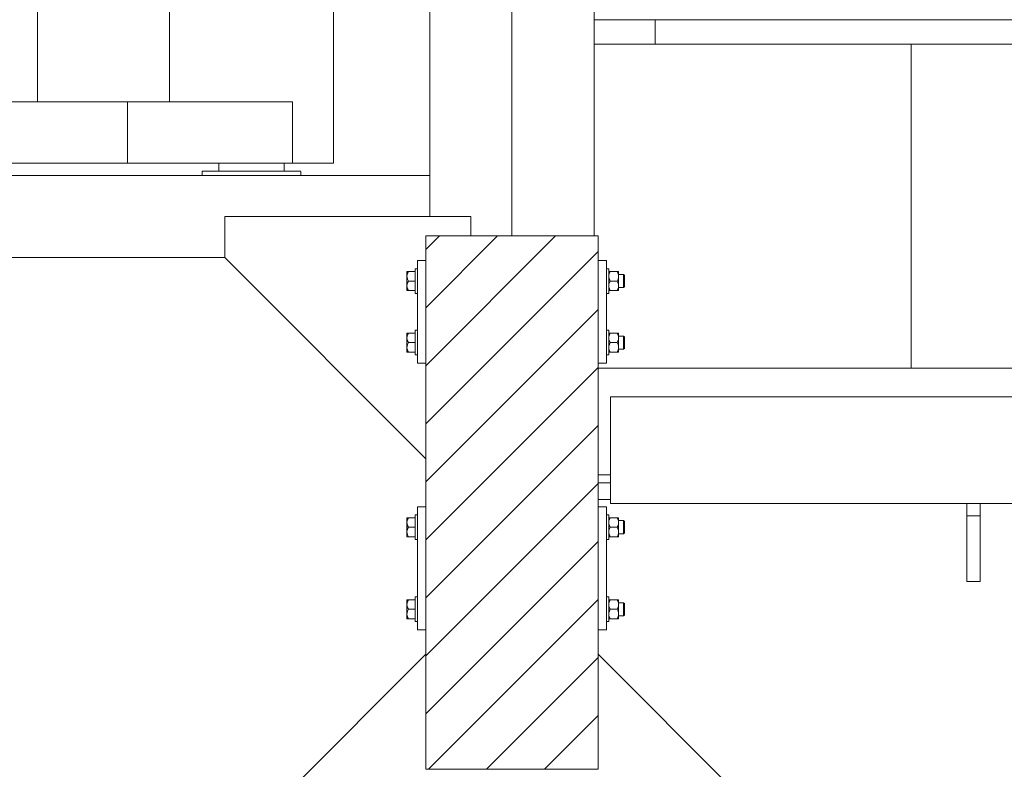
# Model space of a CAD drawing. Header units: millimetres. Extents: x -1413 to 6997, y -739331 to -733391.
# Tile 41 of 47: x 5525 to 5765, y -734702 to -734519. Entities that reach past the tile are written whole.
import ezdxf

# ---------------------------------------------------------------- set-up
doc = ezdxf.new("R2010")
doc.units = ezdxf.units.MM
doc.header["$MEASUREMENT"] = 0
for name, color, linetype, lineweight in [('Side Cradle Blocks', 7, 'Continuous', 0), ('Side Cradle Hydraulic Arm Support', 7, 'Continuous', 0), ('Side Cradle Stbd', 7, 'Continuous', 0), ('Side Cradle Tower Rail Frame', 7, 'Continuous', 0), ('Side Slip Cradle Stbd', 7, 'Continuous', 0)]:
    doc.layers.add(name, color=color, linetype=linetype, lineweight=lineweight)

# ---------------------------------------------------------------- blocks, each defined once
blk = doc.blocks.new('*U102')
at = {"layer": 'Side Cradle Hydraulic Arm Support', "color": 7, "linetype": 'Continuous', "lineweight": 0}
for p, q in [((175.0109694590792, 1359.465325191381), (175.0109694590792, -1059.440342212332)), ((170.1862635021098, 1201.965324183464), (175.010933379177, 1201.965289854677)), ((85.02238039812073, 990.9141499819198), (85.02238039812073, 1191.965327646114)), ((85.02238039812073, 1191.965327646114), (160.0223803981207, 1191.965327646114)), ((160.0223803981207, 990.9141499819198), (160.0223803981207, 1191.965327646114)), ((169.6995224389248, 1181.964478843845), (160.0224164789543, 1181.964484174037)), ((169.6995224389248, 1181.950625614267), (160.0224164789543, 1181.947442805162)), ((169.699558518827, 1181.950264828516), (169.699558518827, 1181.950625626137)), ((160.0223803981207, 1169.558460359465), (160.022019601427, 1169.55141357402)), ((160.0223803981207, 1103.696984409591), (160.0223803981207, 1141.965327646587)), ((275.0109694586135, 316.6850334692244), (275.0109694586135, 1109.465289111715)), ((169.6995224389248, 1102.090569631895), (160.0224164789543, 1102.08744931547)), ((160.0224164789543, 1102.087343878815), (169.6995224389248, 1102.090482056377)), ((169.6995224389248, 1101.966307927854), (160.0224164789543, 1101.966305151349)), ((169.699558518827, 1081.965327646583), (169.699558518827, 1086.532555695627)), ((169.7464496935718, 1081.965329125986), (169.699558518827, 1081.965327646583)), ((170.7489849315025, 1081.965360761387), (169.802877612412, 1081.965330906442)), ((175.010933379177, 1081.965495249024), (170.8019408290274, 1081.965362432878)), ((85.02234431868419, 1041.965327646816), (-85.0004054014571, 1041.965327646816)), ((85.02238039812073, -968.7071967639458), (85.02238039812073, 990.9141499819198)), ((160.0223803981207, 990.9141499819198), (85.02238039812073, 990.9141499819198)), ((160.0223803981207, 990.9141490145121), (160.0223803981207, -1009.440339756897)), ((160.022019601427, 938.1203694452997), (160.0223803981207, 938.1182538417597)), ((85.02238039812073, 881.2928032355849), (-85.0004414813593, 881.2928032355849))]:
    blk.add_line(p, q, dxfattribs=at)
at = {"layer": 'Side Cradle Hydraulic Arm Support', "color": 7, "linetype": 'Continuous', "lineweight": 0, "ltscale": 0.2000032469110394, "flags": 128}
blk.add_lwpolyline([(248.5109333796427, 1409.465325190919), (225.0109694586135, 1409.465325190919), (225.0109694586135, 1109.465325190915), (275.0109694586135, 1109.465325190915), (520.0109333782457, 1354.465289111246)], dxfattribs=at)
at = {"layer": 'Side Cradle Hydraulic Arm Support', "color": 7, "linetype": 'Continuous', "lineweight": 0, "flags": 128}
for points in [[(-160.0004414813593, 1241.965327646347), (160.0223803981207, 1241.965327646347), (160.0223803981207, 1234.353280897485), (160.0223803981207, 1212.676005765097), (160.0223803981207, 1191.96536372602)], [(169.699558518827, 1086.532555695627), (169.699558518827, 1099.538920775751), (169.699558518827, 1119.004321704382), (169.699558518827, 1141.965327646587), (169.699558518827, 1164.926333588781), (169.699558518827, 1184.391734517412), (169.699558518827, 1197.398099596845), (169.699558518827, 1201.96532764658), (169.7979181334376, 1201.965326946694)]]:
    blk.add_lwpolyline(points, dxfattribs=at)
blk = doc.blocks.new('*U101')
at = {"layer": 'Side Cradle Stbd', "color": 7, "linetype": 'Continuous', "lineweight": 0, "ltscale": 0.2000032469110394, "xscale": 0.2000032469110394, "yscale": 0.2000032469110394, "zscale": 0.2000032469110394, "rotation": 270}
blk.add_blockref('*U102', (-291.8877289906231, 1469.854594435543), dxfattribs=at)
blk = doc.blocks.new('*U59')
at = {"linetype": 'Continuous', "lineweight": 0}
h = blk.add_hatch(dxfattribs=at)
h.set_pattern_fill('HATCH', color=30, style=0, pattern_type=2)
h.set_pattern_definition([(45, (2865.32876, 1734.023556), (-7.071067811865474, 7.071067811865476), [])])
h.paths.add_polyline_path([(2874.366115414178, 1789.001593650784), (2873.366099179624, 1789.001593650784), (2853.36577448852, 1789.001593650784), (2843.365612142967, 1789.001593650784), (2832.365433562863, 1789.001593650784), (2832.365433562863, 1783.001496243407), (2832.365433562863, 1758.001090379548), (2832.365433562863, 1734.700719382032), (2832.365433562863, 1723.000522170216), (2832.365433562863, 1693.000035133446), (2832.365433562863, 1687.028241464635), (2832.365433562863, 1658.999483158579), (2843.308990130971, 1658.999483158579), (2853.36577448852, 1658.999483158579), (2863.422558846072, 1658.999483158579), (2874.366115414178, 1658.999483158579), (2874.366115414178, 1687.028241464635), (2874.366115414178, 1693.000035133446), (2874.366115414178, 1723.000522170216), (2874.366115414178, 1724.793913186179), (2874.366115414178, 1728.793978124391), (2874.366115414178, 1730.794010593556), (2874.366115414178, 1756.794432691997), (2874.366115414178, 1758.001090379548), (2874.366115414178, 1783.001496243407)])
at = {"color": 30, "linetype": 'Continuous', "lineweight": 0, "flags": 128}
blk.add_lwpolyline([(2874.366115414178, 1789.001593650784), (2873.366099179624, 1789.001593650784), (2853.36577448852, 1789.001593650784), (2843.365612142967, 1789.001593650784), (2832.365433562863, 1789.001593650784), (2832.365433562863, 1783.001496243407), (2832.365433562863, 1758.001090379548), (2832.365433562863, 1734.700719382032), (2832.365433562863, 1723.000522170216), (2832.365433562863, 1693.000035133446), (2832.365433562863, 1687.028241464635), (2832.365433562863, 1658.999483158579), (2843.308990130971, 1658.999483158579), (2853.36577448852, 1658.999483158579), (2863.422558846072, 1658.999483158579), (2874.366115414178, 1658.999483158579), (2874.366115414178, 1687.028241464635), (2874.366115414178, 1693.000035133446), (2874.366115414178, 1723.000522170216), (2874.366115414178, 1724.793913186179), (2874.366115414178, 1728.793978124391), (2874.366115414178, 1730.794010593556), (2874.366115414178, 1756.794432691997), (2874.366115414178, 1758.001090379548), (2874.366115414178, 1783.001496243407), (2874.366115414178, 1789.001593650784)], close=True, dxfattribs=at)
at = {"layer": 'Side Cradle Blocks', "color": 7, "linetype": 'Continuous', "lineweight": 0}
for p, q in [((2874.366115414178, 1789.001593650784), (2832.365433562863, 1789.001593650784)), ((2832.365433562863, 1789.001593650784), (2832.365433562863, 1658.999483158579)), ((2874.366115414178, 1658.999483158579), (2874.366115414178, 1789.001593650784)), ((2830.365401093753, 1783.001496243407), (2832.365426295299, 1783.001496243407)), ((2830.365401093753, 1758.001090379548), (2830.365401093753, 1783.001496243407)), ((2876.366147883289, 1783.001496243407), (2874.366122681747, 1783.001496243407)), ((2876.366147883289, 1758.001090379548), (2876.366147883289, 1783.001496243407)), ((2827.765431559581, 1780.201815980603), (2827.765358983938, 1780.180043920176)), ((2827.765358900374, 1780.180004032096), (2827.765431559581, 1780.136398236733)), ((2827.765358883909, 1779.159742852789), (2827.765358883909, 1779.772953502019)), ((2827.765431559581, 1779.74810076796), (2827.765358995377, 1779.772915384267)), ((2827.765358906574, 1779.159571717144), (2827.765431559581, 1778.610969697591)), ((2828.123746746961, 1778.001415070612), (2827.915386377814, 1778.43303069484)), ((2827.921990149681, 1780.318070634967), (2828.123746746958, 1780.318070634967)), ((2827.927066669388, 1779.890793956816), (2828.123746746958, 1780.318070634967)), ((2828.123746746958, 1780.318070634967), (2829.765384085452, 1780.318070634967)), ((2876.966164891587, 1780.182194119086), (2876.966230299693, 1780.201815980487)), ((2877.009873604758, 1779.551336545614), (2876.966164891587, 1779.159807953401)), ((2876.966230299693, 1779.612051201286), (2876.966224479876, 1779.60144831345)), ((2877.116185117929, 1778.43303069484), (2877.324545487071, 1778.001415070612)), ((2877.122788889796, 1780.318070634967), (2877.324545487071, 1780.318070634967)), ((2878.999377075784, 1780.318070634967), (2877.324545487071, 1780.318070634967)), ((2878.999377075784, 1780.318070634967), (2879.196057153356, 1779.890793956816)), ((2879.221445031, 1778.46142577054), (2879.33281234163, 1778.86448561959)), ((2879.357764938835, 1780.318070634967), (2879.322813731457, 1780.318070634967)), ((2879.357764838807, 1780.180043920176), (2879.357692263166, 1780.201815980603)), ((2879.357692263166, 1779.612051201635), (2879.357698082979, 1779.60144831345)), ((2879.357764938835, 1779.159742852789), (2879.357764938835, 1779.772953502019)), ((2879.357764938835, 1779.159742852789), (2879.357764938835, 1778.408475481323)), ((2827.765358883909, 1776.843087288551), (2827.765358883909, 1777.594354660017)), ((2827.765431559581, 1777.391860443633), (2827.765358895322, 1776.843173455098)), ((2828.123746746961, 1775.684759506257), (2827.915386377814, 1776.116375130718)), ((2827.927066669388, 1777.574138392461), (2828.123746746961, 1778.001415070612)), ((2828.123746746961, 1778.001415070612), (2829.765383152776, 1778.001415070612)), ((2829.765391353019, 1776.853346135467), (2829.765391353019, 1778.001415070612)), ((2877.009873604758, 1777.234680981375), (2876.966164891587, 1776.84315238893)), ((2876.966224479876, 1776.401381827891), (2876.966230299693, 1776.390778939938)), ((2877.116185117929, 1776.116375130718), (2877.324545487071, 1775.684759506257)), ((2877.324545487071, 1778.001415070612), (2878.999377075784, 1778.001415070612)), ((2878.999377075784, 1778.001415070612), (2879.196057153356, 1777.574138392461)), ((2879.221445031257, 1776.144770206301), (2879.332812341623, 1776.547830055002)), ((2879.357692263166, 1776.390778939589), (2879.357698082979, 1776.401381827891)), ((2879.357764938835, 1776.843087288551), (2879.357764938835, 1776.229876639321)), ((2880.566216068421, 1776.870025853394), (2880.566216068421, 1777.389111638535)), ((2880.766219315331, 1777.011449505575), (2880.766219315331, 1777.465649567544)), ((2827.765358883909, 1775.684759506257), (2827.765358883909, 1775.82281622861)), ((2827.765431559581, 1775.801014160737), (2827.765358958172, 1775.822793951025)), ((2827.813518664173, 1775.684759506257), (2827.765358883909, 1775.684759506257)), ((2829.76538408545, 1775.684759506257), (2828.123746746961, 1775.684759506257)), ((2876.966230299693, 1775.801014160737), (2876.966164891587, 1775.820636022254)), ((2877.014317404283, 1775.684759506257), (2876.966164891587, 1775.684759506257)), ((2877.324545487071, 1775.684759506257), (2878.999377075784, 1775.684759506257)), ((2879.201133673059, 1775.684759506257), (2878.999377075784, 1775.684759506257)), ((2879.201133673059, 1775.684759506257), (2879.208800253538, 1775.684759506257)), ((2879.357692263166, 1775.801014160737), (2879.357764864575, 1775.822793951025)), ((2827.765358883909, 1765.317827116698), (2827.765358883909, 1765.179770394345)), ((2827.813518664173, 1765.317827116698), (2827.765358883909, 1765.317827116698)), ((2827.765358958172, 1765.17979267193), (2827.765431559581, 1765.201572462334)), ((2827.765358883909, 1764.159499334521), (2827.765358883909, 1763.408231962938)), ((2827.765358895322, 1764.159413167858), (2827.765431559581, 1763.610726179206)), ((2828.123746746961, 1765.317827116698), (2827.915386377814, 1764.886211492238)), ((2829.76538408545, 1765.317827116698), (2828.123746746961, 1765.317827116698)), ((2829.765391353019, 1764.149240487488), (2829.765391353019, 1763.001171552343)), ((2877.014317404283, 1765.317827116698), (2876.966164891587, 1765.317827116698)), ((2876.966230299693, 1765.201572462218), (2876.966164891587, 1765.181950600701)), ((2877.009873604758, 1763.767905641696), (2876.966164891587, 1764.159434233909)), ((2876.966230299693, 1764.611807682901), (2876.966224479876, 1764.601204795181)), ((2877.116185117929, 1764.886211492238), (2877.324545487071, 1765.317827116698)), ((2877.324545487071, 1765.317827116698), (2878.999377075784, 1765.317827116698)), ((2878.999377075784, 1765.317827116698), (2879.201133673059, 1765.317827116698)), ((2879.201133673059, 1765.317827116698), (2879.208800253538, 1765.317827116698)), ((2879.221445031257, 1764.85781641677), (2879.332812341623, 1764.454756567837)), ((2879.357692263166, 1765.201572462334), (2879.357764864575, 1765.17979267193)), ((2879.357698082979, 1764.601204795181), (2879.357692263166, 1764.611807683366)), ((2879.357764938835, 1764.159499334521), (2879.357764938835, 1764.772709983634)), ((2880.566216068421, 1764.132560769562), (2880.566216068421, 1763.61347498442)), ((2827.765431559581, 1762.391616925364), (2827.765358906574, 1761.843014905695)), ((2827.765358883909, 1761.842843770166), (2827.765358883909, 1761.229633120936)), ((2828.123746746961, 1763.001171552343), (2827.915386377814, 1762.569555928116)), ((2827.927066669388, 1763.428448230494), (2828.123746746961, 1763.001171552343)), ((2828.123746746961, 1763.001171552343), (2829.765383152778, 1763.001171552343)), ((2877.009873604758, 1761.451250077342), (2876.966164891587, 1761.84277866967)), ((2877.116185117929, 1762.569555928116), (2877.324545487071, 1763.001171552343)), ((2877.324545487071, 1763.001171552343), (2878.999377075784, 1763.001171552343)), ((2878.999377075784, 1763.001171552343), (2879.196057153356, 1763.428448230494)), ((2879.221445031, 1762.541160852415), (2879.33281234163, 1762.138101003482)), ((2879.357764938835, 1761.842843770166), (2879.357764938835, 1762.594111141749)), ((2879.357764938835, 1761.842843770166), (2879.357764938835, 1761.229633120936)), ((2880.766219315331, 1763.991137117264), (2880.766219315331, 1763.536937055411)), ((2827.765358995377, 1761.229671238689), (2827.765431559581, 1761.254485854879)), ((2827.765431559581, 1760.866188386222), (2827.765358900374, 1760.822582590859)), ((2827.765431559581, 1760.800770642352), (2827.765358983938, 1760.822542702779)), ((2827.921990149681, 1760.684515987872), (2828.123746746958, 1760.684515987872)), ((2827.927066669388, 1761.111792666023), (2828.123746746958, 1760.684515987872)), ((2828.123746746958, 1760.684515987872), (2829.765384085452, 1760.684515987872)), ((2876.966230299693, 1760.800770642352), (2876.966164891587, 1760.820392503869)), ((2876.966224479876, 1761.401138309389), (2876.966230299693, 1761.390535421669)), ((2877.122788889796, 1760.684515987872), (2877.324545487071, 1760.684515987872)), ((2878.999377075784, 1760.684515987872), (2877.324545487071, 1760.684515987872)), ((2878.999377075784, 1760.684515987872), (2879.196057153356, 1761.111792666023)), ((2879.357764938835, 1760.684515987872), (2879.322813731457, 1760.684515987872)), ((2879.357698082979, 1761.401138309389), (2879.357692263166, 1761.390535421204)), ((2879.357692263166, 1760.800770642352), (2879.357764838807, 1760.822542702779)), ((2832.365426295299, 1758.001090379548), (2830.365401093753, 1758.001090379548)), ((2874.366122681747, 1758.001090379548), (2876.366147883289, 1758.001090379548)), ((2830.365401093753, 1723.000522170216), (2832.365426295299, 1723.000522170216)), ((2830.365401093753, 1693.000035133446), (2830.365401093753, 1723.000522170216)), ((2876.366147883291, 1723.000522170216), (2874.366122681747, 1723.000522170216)), ((2876.366147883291, 1693.000035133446), (2876.366147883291, 1723.000522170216)), ((2827.765431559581, 1720.200841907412), (2827.765358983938, 1720.179069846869)), ((2827.765358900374, 1720.179029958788), (2827.765431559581, 1720.135424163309)), ((2827.765358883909, 1719.158768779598), (2827.765358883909, 1719.771979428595)), ((2827.765431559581, 1719.747126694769), (2827.765358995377, 1719.771941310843)), ((2827.765358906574, 1719.158597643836), (2827.765431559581, 1718.609995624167)), ((2828.123746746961, 1718.000440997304), (2827.915386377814, 1718.432056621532)), ((2827.921990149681, 1720.317096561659), (2828.123746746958, 1720.317096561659)), ((2827.927066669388, 1719.889819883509), (2828.123746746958, 1720.317096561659)), ((2828.123746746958, 1720.317096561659), (2829.765384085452, 1720.317096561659)), ((2876.966164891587, 1720.181220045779), (2876.966230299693, 1720.200841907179)), ((2877.009873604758, 1719.550362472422), (2876.966164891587, 1719.158833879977)), ((2876.966230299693, 1719.611077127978), (2876.966224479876, 1719.600474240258)), ((2877.116185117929, 1718.432056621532), (2877.324545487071, 1718.000440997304)), ((2877.122788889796, 1720.317096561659), (2877.324545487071, 1720.317096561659)), ((2878.999377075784, 1720.317096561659), (2877.324545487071, 1720.317096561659)), ((2878.999377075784, 1720.317096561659), (2879.196057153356, 1719.889819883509)), ((2879.221445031, 1718.460451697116), (2879.33281234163, 1718.863511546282)), ((2879.357764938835, 1720.317096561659), (2879.322813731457, 1720.317096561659)), ((2879.357764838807, 1720.179069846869), (2879.357692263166, 1720.200841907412)), ((2879.357692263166, 1719.611077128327), (2879.357698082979, 1719.600474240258)), ((2879.357764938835, 1719.158768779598), (2879.357764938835, 1719.771979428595)), ((2879.357764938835, 1719.158768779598), (2879.357764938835, 1718.407501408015)), ((2827.765358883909, 1716.842113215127), (2827.765358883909, 1717.59338058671)), ((2827.765431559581, 1717.390886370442), (2827.765358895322, 1716.84219938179)), ((2828.123746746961, 1715.68378543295), (2827.915386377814, 1716.115401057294)), ((2827.927066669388, 1717.573164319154), (2828.123746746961, 1718.000440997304)), ((2828.123746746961, 1718.000440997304), (2829.765383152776, 1718.000440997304)), ((2829.765391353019, 1716.85237206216), (2829.765391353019, 1718.000440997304)), ((2877.009873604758, 1717.233706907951), (2876.966164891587, 1716.842178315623)), ((2876.966224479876, 1716.40040775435), (2876.966230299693, 1716.389804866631)), ((2877.116185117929, 1716.115401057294), (2877.324545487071, 1715.68378543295)), ((2877.324545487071, 1718.000440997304), (2878.999377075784, 1718.000440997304)), ((2878.999377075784, 1718.000440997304), (2879.196057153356, 1717.573164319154)), ((2879.221445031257, 1716.143796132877), (2879.332812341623, 1716.546855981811)), ((2879.357692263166, 1716.389804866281), (2879.357698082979, 1716.40040775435)), ((2879.357764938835, 1716.842113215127), (2879.357764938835, 1716.228902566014)), ((2880.566216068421, 1716.869051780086), (2880.566216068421, 1717.388137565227)), ((2880.766219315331, 1717.010475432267), (2880.766219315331, 1717.464675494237)), ((2827.765358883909, 1715.68378543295), (2827.765358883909, 1715.821842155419)), ((2827.765431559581, 1715.800040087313), (2827.765358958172, 1715.821819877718)), ((2827.813518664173, 1715.68378543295), (2827.765358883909, 1715.68378543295)), ((2829.76538408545, 1715.68378543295), (2828.123746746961, 1715.68378543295)), ((2876.966230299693, 1715.80004008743), (2876.966164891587, 1715.819661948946)), ((2877.014317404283, 1715.68378543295), (2876.966164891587, 1715.68378543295)), ((2877.324545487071, 1715.68378543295), (2878.999377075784, 1715.68378543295)), ((2879.201133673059, 1715.68378543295), (2878.999377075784, 1715.68378543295)), ((2879.201133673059, 1715.68378543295), (2879.208800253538, 1715.68378543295)), ((2879.357692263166, 1715.800040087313), (2879.357764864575, 1715.821819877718)), ((2827.765358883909, 1700.316771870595), (2827.765358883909, 1700.178715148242)), ((2827.813518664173, 1700.316771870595), (2827.765358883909, 1700.316771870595)), ((2827.765358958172, 1700.178737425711), (2827.765431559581, 1700.200517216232)), ((2828.123746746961, 1700.316771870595), (2827.915386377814, 1699.885156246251)), ((2829.76538408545, 1700.316771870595), (2828.123746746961, 1700.316771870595)), ((2877.014317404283, 1700.316771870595), (2876.966164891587, 1700.316771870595)), ((2876.966230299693, 1700.200517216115), (2876.966164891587, 1700.180895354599)), ((2876.966230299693, 1699.610752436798), (2876.966224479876, 1699.600149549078)), ((2877.116185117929, 1699.885156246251), (2877.324545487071, 1700.316771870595)), ((2877.324545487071, 1700.316771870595), (2878.999377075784, 1700.316771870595)), ((2878.999377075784, 1700.316771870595), (2879.201133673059, 1700.316771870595)), ((2879.201133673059, 1700.316771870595), (2879.208800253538, 1700.316771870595)), ((2879.221445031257, 1699.856761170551), (2879.332812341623, 1699.453701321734)), ((2879.357692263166, 1700.200517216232), (2879.357764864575, 1700.178737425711)), ((2879.357698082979, 1699.600149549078), (2879.357692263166, 1699.610752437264)), ((2879.357764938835, 1699.158444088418), (2879.357764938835, 1699.771654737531)), ((2827.765358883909, 1699.158444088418), (2827.765358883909, 1698.407176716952)), ((2827.765358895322, 1699.158357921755), (2827.765431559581, 1698.609670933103)), ((2827.765431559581, 1697.390561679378), (2827.765358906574, 1696.841959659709)), ((2827.765358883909, 1696.841788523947), (2827.765358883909, 1696.22857787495)), ((2828.123746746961, 1698.000116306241), (2827.915386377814, 1697.56850068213)), ((2827.927066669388, 1698.427392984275), (2828.123746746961, 1698.000116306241)), ((2828.123746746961, 1698.000116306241), (2829.765383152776, 1698.000116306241)), ((2829.765391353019, 1699.148185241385), (2829.765391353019, 1698.000116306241)), ((2877.009873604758, 1698.766850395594), (2876.966164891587, 1699.158378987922)), ((2877.009873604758, 1696.450194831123), (2876.966164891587, 1696.841723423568)), ((2877.116185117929, 1697.56850068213), (2877.324545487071, 1698.000116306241)), ((2877.324545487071, 1698.000116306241), (2878.999377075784, 1698.000116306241)), ((2878.999377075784, 1698.000116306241), (2879.196057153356, 1698.427392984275)), ((2879.221445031, 1697.540105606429), (2879.33281234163, 1697.137045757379)), ((2879.357764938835, 1696.841788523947), (2879.357764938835, 1697.59305589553)), ((2879.357764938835, 1696.841788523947), (2879.357764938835, 1696.22857787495)), ((2880.566216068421, 1699.131505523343), (2880.566216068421, 1698.612419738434)), ((2880.766219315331, 1698.990081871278), (2880.766219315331, 1698.535881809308)), ((2827.765358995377, 1696.228615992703), (2827.765431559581, 1696.253430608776)), ((2827.765431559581, 1695.865133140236), (2827.765358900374, 1695.821527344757)), ((2827.765431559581, 1695.79971539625), (2827.765358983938, 1695.821487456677)), ((2827.921990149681, 1695.68346074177), (2828.123746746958, 1695.68346074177)), ((2827.927066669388, 1696.110737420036), (2828.123746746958, 1695.68346074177)), ((2828.123746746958, 1695.68346074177), (2829.765384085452, 1695.68346074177)), ((2876.966230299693, 1695.799715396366), (2876.966164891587, 1695.819337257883)), ((2876.966224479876, 1696.400083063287), (2876.966230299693, 1696.389480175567)), ((2877.122788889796, 1695.68346074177), (2877.324545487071, 1695.68346074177)), ((2878.999377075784, 1695.68346074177), (2877.324545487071, 1695.68346074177)), ((2878.999377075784, 1695.68346074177), (2879.196057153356, 1696.110737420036)), ((2879.357764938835, 1695.68346074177), (2879.322813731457, 1695.68346074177)), ((2879.357698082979, 1696.400083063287), (2879.357692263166, 1696.389480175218)), ((2879.357692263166, 1695.79971539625), (2879.357764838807, 1695.821487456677)), ((2832.365426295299, 1693.000035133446), (2830.365401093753, 1693.000035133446)), ((2874.366122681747, 1693.000035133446), (2876.366147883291, 1693.000035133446)), ((2832.365433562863, 1658.999483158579), (2874.366115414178, 1658.999483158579))]:
    blk.add_line(p, q, dxfattribs=at)
at = {"layer": 'Side Cradle Blocks', "color": 7, "linetype": 'Continuous', "lineweight": 0, "flags": 128}
for points in [[(2829.765391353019, 1778.001415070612), (2829.765391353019, 1779.149484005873), (2829.765391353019, 1780.122769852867), (2829.76539135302, 1780.773098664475), (2829.76539135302, 1781.001463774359), (2830.365393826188, 1781.001463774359)], [(2876.366155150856, 1781.001463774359), (2876.966157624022, 1781.001463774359), (2876.966157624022, 1780.773098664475), (2876.96615762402, 1780.122769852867), (2876.96615762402, 1779.149484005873), (2876.96615762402, 1778.001415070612), (2876.96615762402, 1776.853346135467), (2876.96615762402, 1775.880060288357), (2876.96615762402, 1775.229731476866), (2876.96615762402, 1775.001366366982), (2876.366155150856, 1775.001366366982)], [(2827.921990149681, 1780.318070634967), (2827.914747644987, 1780.318070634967), (2827.800310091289, 1780.318070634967), (2827.765358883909, 1780.318070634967), (2827.765358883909, 1780.18001391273), (2827.765358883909, 1779.772953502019)], [(2827.927066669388, 1779.890793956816), (2827.866727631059, 1779.759710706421), (2827.809074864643, 1779.551336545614), (2827.765358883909, 1779.159742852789), (2827.771684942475, 1779.011375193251), (2827.79031148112, 1778.86448561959), (2827.90167879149, 1778.461425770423), (2827.915386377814, 1778.43303069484)], [(2827.765358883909, 1779.159742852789), (2827.765358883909, 1778.408475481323), (2827.765358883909, 1777.594354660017)], [(2877.122788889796, 1780.318070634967), (2877.115546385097, 1780.318070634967), (2877.001108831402, 1780.318070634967), (2876.966164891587, 1780.318070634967)], [(2877.116185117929, 1778.43303069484), (2877.102477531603, 1778.461425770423), (2876.991110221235, 1778.86448561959), (2876.972483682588, 1779.011375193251), (2876.966164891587, 1779.159572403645)], [(2877.009873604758, 1779.551336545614), (2877.067526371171, 1779.759710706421), (2877.127865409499, 1779.890793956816), (2877.324545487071, 1780.318070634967)], [(2878.999377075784, 1780.318070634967), (2879.201133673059, 1780.318070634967), (2879.208376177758, 1780.318070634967), (2879.322813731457, 1780.318070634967)], [(2879.221445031, 1778.46142577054), (2879.207737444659, 1778.43303069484), (2878.999377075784, 1778.001415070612)], [(2879.196057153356, 1779.890793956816), (2879.256396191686, 1779.759710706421), (2879.314048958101, 1779.551336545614), (2879.357764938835, 1779.159742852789), (2879.351438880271, 1779.011375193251), (2879.33281234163, 1778.86448561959)], [(2879.357764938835, 1780.318070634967), (2879.357764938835, 1780.18001391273), (2879.357764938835, 1779.772953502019)], [(2879.357772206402, 1779.601441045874), (2880.566216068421, 1779.601441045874), (2880.766219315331, 1779.401437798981), (2880.766219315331, 1779.294867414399), (2880.766219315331, 1778.991380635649), (2880.766219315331, 1778.53718057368), (2880.766219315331, 1778.001415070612), (2880.766219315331, 1777.465649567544)], [(2880.566216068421, 1779.601441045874), (2880.566216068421, 1779.479646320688), (2880.566216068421, 1779.132804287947), (2880.566216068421, 1778.613718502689), (2880.566216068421, 1778.001415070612), (2880.566216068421, 1777.389111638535)], [(2827.927066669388, 1777.574138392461), (2827.866727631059, 1777.443055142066), (2827.809074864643, 1777.234680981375), (2827.765358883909, 1776.843087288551), (2827.771684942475, 1776.69471962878), (2827.79031148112, 1776.547830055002), (2827.90167879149, 1776.144770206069), (2827.915386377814, 1776.116375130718)], [(2827.765358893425, 1776.843159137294), (2827.765358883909, 1776.843087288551), (2827.765358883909, 1776.229876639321), (2827.765358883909, 1775.82281622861)], [(2830.365393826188, 1775.001366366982), (2829.765391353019, 1775.001366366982), (2829.765391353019, 1775.229731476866), (2829.765391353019, 1775.880060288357), (2829.765391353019, 1776.853346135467)], [(2877.116185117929, 1776.116375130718), (2877.102477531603, 1776.144770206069), (2876.991110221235, 1776.547830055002), (2876.972483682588, 1776.69471962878), (2876.966164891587, 1776.84291683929)], [(2877.009873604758, 1777.234680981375), (2877.067526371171, 1777.443055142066), (2877.127865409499, 1777.574138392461), (2877.324545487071, 1778.001415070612)], [(2879.221445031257, 1776.144770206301), (2879.207737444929, 1776.116375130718), (2878.999377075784, 1775.684759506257)], [(2879.196057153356, 1777.574138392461), (2879.256396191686, 1777.443055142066), (2879.314048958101, 1777.234680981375), (2879.357764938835, 1776.843087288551), (2879.351438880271, 1776.69471962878), (2879.332812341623, 1776.547830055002)], [(2879.357764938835, 1776.229876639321), (2879.357764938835, 1775.82281622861), (2879.357764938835, 1775.684759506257), (2879.309605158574, 1775.684759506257), (2879.208800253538, 1775.684759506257)], [(2879.357764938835, 1776.843087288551), (2879.357764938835, 1777.594354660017), (2879.357764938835, 1778.408475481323)], [(2880.766219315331, 1777.011449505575), (2880.766219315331, 1776.707962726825), (2880.766219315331, 1776.601392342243), (2880.566216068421, 1776.40138909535), (2879.357772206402, 1776.40138909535)], [(2880.566216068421, 1776.870025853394), (2880.566216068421, 1776.523183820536), (2880.566216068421, 1776.40138909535)], [(2827.813518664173, 1775.684759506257), (2827.914323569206, 1775.684759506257), (2827.921990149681, 1775.684759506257), (2828.123746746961, 1775.684759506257)], [(2877.014317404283, 1775.684759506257), (2877.115122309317, 1775.684759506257), (2877.122788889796, 1775.684759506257), (2877.324545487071, 1775.684759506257)], [(2827.765358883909, 1765.179770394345), (2827.765358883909, 1764.772709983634), (2827.765358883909, 1764.159499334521), (2827.765358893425, 1764.159427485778)], [(2827.915386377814, 1764.886211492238), (2827.90167879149, 1764.857816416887), (2827.79031148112, 1764.454756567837), (2827.771684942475, 1764.307866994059), (2827.765358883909, 1764.159499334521), (2827.809074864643, 1763.767905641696), (2827.866727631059, 1763.559531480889), (2827.927066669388, 1763.428448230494)], [(2828.123746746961, 1765.317827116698), (2827.921990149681, 1765.317827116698), (2827.914323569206, 1765.317827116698), (2827.813518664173, 1765.317827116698)], [(2829.765391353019, 1764.149240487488), (2829.765391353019, 1765.122526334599), (2829.765391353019, 1765.772855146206), (2829.765391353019, 1766.00122025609), (2830.365393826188, 1766.00122025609)], [(2876.366155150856, 1766.00122025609), (2876.96615762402, 1766.00122025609), (2876.96615762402, 1765.772855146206), (2876.96615762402, 1765.122526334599), (2876.96615762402, 1764.149240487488), (2876.96615762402, 1763.001171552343), (2876.96615762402, 1761.853102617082), (2876.96615762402, 1760.879816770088), (2876.966157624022, 1760.229487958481), (2876.966157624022, 1760.001122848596), (2876.366155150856, 1760.001122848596)], [(2876.966164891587, 1764.159669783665), (2876.972483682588, 1764.307866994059), (2876.991110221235, 1764.454756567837), (2877.102477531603, 1764.857816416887), (2877.116185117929, 1764.886211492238)], [(2877.324545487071, 1765.317827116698), (2877.122788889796, 1765.317827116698), (2877.115122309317, 1765.317827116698), (2877.014317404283, 1765.317827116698)], [(2878.999377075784, 1765.317827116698), (2879.207737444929, 1764.886211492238), (2879.221445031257, 1764.85781641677)], [(2879.332812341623, 1764.454756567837), (2879.351438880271, 1764.307866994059), (2879.357764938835, 1764.159499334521), (2879.314048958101, 1763.767905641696), (2879.256396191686, 1763.559531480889), (2879.196057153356, 1763.428448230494)], [(2879.208800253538, 1765.317827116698), (2879.309605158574, 1765.317827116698), (2879.357764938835, 1765.317827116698), (2879.357764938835, 1765.179770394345), (2879.357764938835, 1764.772709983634)], [(2879.357764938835, 1762.594111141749), (2879.357764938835, 1763.408231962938), (2879.357764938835, 1764.159499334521)], [(2879.357772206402, 1764.601197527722), (2880.566216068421, 1764.601197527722), (2880.766219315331, 1764.401194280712), (2880.766219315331, 1764.294623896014), (2880.766219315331, 1763.991137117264)], [(2880.566216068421, 1764.601197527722), (2880.566216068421, 1764.479402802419), (2880.566216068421, 1764.132560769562)], [(2827.765358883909, 1763.408231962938), (2827.765358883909, 1762.594111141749), (2827.765358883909, 1761.842843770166)], [(2827.915386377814, 1762.569555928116), (2827.90167879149, 1762.541160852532), (2827.79031148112, 1762.138101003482), (2827.771684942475, 1761.991211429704), (2827.765358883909, 1761.842843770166), (2827.809074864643, 1761.451250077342), (2827.866727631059, 1761.242875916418), (2827.927066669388, 1761.111792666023)], [(2830.365393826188, 1760.001122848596), (2829.76539135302, 1760.001122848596), (2829.76539135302, 1760.229487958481), (2829.765391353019, 1760.879816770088), (2829.765391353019, 1761.853102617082), (2829.765391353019, 1763.001171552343)], [(2876.966164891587, 1761.84301421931), (2876.972483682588, 1761.991211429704), (2876.991110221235, 1762.138101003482), (2877.102477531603, 1762.541160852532), (2877.116185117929, 1762.569555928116)], [(2877.324545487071, 1763.001171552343), (2877.127865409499, 1763.428448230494), (2877.067526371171, 1763.559531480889), (2877.009873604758, 1763.767905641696)], [(2878.999377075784, 1763.001171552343), (2879.207737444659, 1762.569555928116), (2879.221445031, 1762.541160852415)], [(2879.33281234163, 1762.138101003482), (2879.351438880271, 1761.991211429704), (2879.357764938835, 1761.842843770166), (2879.314048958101, 1761.451250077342), (2879.256396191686, 1761.242875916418), (2879.196057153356, 1761.111792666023)], [(2880.766219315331, 1763.536937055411), (2880.766219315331, 1763.001171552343), (2880.766219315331, 1762.465406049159), (2880.766219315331, 1762.01120598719), (2880.766219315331, 1761.70771920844), (2880.766219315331, 1761.601148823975), (2880.566216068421, 1761.401145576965), (2879.357772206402, 1761.401145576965)], [(2880.566216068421, 1763.61347498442), (2880.566216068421, 1763.001171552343), (2880.566216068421, 1762.388868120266), (2880.566216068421, 1761.869782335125), (2880.566216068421, 1761.522940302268), (2880.566216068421, 1761.401145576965)], [(2827.765358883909, 1761.229633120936), (2827.765358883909, 1760.822572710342), (2827.765358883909, 1760.684515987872), (2827.800310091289, 1760.684515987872), (2827.914747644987, 1760.684515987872), (2827.921990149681, 1760.684515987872)], [(2876.966164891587, 1760.684515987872), (2877.001108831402, 1760.684515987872), (2877.115546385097, 1760.684515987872), (2877.122788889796, 1760.684515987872)], [(2877.324545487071, 1760.684515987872), (2877.127865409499, 1761.111792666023), (2877.067526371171, 1761.242875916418), (2877.009873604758, 1761.451250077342)], [(2879.322813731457, 1760.684515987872), (2879.208376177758, 1760.684515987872), (2879.201133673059, 1760.684515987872), (2878.999377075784, 1760.684515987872)], [(2879.357764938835, 1761.229633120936), (2879.357764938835, 1760.822572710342), (2879.357764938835, 1760.684515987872)], [(2829.765391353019, 1718.000440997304), (2829.765391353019, 1719.148509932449), (2829.765391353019, 1720.12179577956), (2829.76539135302, 1720.772124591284), (2829.76539135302, 1721.000489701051), (2830.365393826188, 1721.000489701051)], [(2876.366155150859, 1721.000489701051), (2876.966157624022, 1721.000489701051), (2876.966157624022, 1720.772124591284), (2876.96615762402, 1720.12179577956), (2876.96615762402, 1719.148509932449), (2876.96615762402, 1718.000440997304), (2876.96615762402, 1716.85237206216), (2876.96615762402, 1715.879086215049), (2876.96615762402, 1715.228757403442), (2876.96615762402, 1715.000392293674), (2876.366155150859, 1715.000392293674)], [(2827.921990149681, 1720.317096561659), (2827.914747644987, 1720.317096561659), (2827.800310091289, 1720.317096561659), (2827.765358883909, 1720.317096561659), (2827.765358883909, 1720.179039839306), (2827.765358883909, 1719.771979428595)], [(2827.927066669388, 1719.889819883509), (2827.866727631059, 1719.758736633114), (2827.809074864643, 1719.550362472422), (2827.765358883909, 1719.158768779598), (2827.771684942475, 1719.010401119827), (2827.79031148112, 1718.863511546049), (2827.90167879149, 1718.460451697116), (2827.915386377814, 1718.432056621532)], [(2827.765358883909, 1719.158768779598), (2827.765358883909, 1718.407501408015), (2827.765358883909, 1717.59338058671)], [(2877.122788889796, 1720.317096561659), (2877.115546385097, 1720.317096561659), (2877.001108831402, 1720.317096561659), (2876.966164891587, 1720.317096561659)], [(2877.116185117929, 1718.432056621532), (2877.102477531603, 1718.460451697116), (2876.991110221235, 1718.863511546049), (2876.972483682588, 1719.010401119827), (2876.966164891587, 1719.158598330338)], [(2877.009873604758, 1719.550362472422), (2877.067526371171, 1719.758736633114), (2877.127865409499, 1719.889819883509), (2877.324545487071, 1720.317096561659)], [(2878.999377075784, 1720.317096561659), (2879.201133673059, 1720.317096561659), (2879.208376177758, 1720.317096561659), (2879.322813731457, 1720.317096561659)], [(2879.221445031, 1718.460451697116), (2879.207737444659, 1718.432056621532), (2878.999377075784, 1718.000440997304)], [(2879.196057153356, 1719.889819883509), (2879.256396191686, 1719.758736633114), (2879.314048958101, 1719.550362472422), (2879.357764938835, 1719.158768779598), (2879.351438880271, 1719.010401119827), (2879.33281234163, 1718.863511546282)], [(2879.357764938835, 1720.317096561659), (2879.357764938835, 1720.179039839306), (2879.357764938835, 1719.771979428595)], [(2879.357772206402, 1719.600466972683), (2880.566216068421, 1719.600466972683), (2880.766219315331, 1719.400463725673), (2880.766219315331, 1719.293893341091), (2880.766219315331, 1718.990406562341), (2880.766219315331, 1718.536206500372), (2880.766219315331, 1718.000440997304), (2880.766219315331, 1717.464675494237)], [(2880.566216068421, 1719.600466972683), (2880.566216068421, 1719.47867224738), (2880.566216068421, 1719.131830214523), (2880.566216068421, 1718.612744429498), (2880.566216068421, 1718.000440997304), (2880.566216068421, 1717.388137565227)], [(2827.927066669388, 1717.573164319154), (2827.866727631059, 1717.442081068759), (2827.809074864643, 1717.233706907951), (2827.765358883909, 1716.842113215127), (2827.771684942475, 1716.693745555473), (2827.79031148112, 1716.546855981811), (2827.90167879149, 1716.143796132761), (2827.915386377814, 1716.115401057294)], [(2827.765358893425, 1716.842185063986), (2827.765358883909, 1716.842113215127), (2827.765358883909, 1716.228902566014), (2827.765358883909, 1715.821842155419)], [(2830.365393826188, 1715.000392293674), (2829.765391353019, 1715.000392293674), (2829.765391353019, 1715.228757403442), (2829.765391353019, 1715.879086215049), (2829.765391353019, 1716.85237206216)], [(2877.116185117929, 1716.115401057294), (2877.102477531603, 1716.143796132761), (2876.991110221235, 1716.546855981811), (2876.972483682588, 1716.693745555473), (2876.966164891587, 1716.841942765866)], [(2877.009873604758, 1717.233706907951), (2877.067526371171, 1717.442081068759), (2877.127865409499, 1717.573164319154), (2877.324545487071, 1718.000440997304)], [(2879.221445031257, 1716.143796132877), (2879.207737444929, 1716.115401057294), (2878.999377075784, 1715.68378543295)], [(2879.196057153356, 1717.573164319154), (2879.256396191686, 1717.442081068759), (2879.314048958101, 1717.233706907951), (2879.357764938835, 1716.842113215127), (2879.351438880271, 1716.693745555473), (2879.332812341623, 1716.546855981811)], [(2879.357764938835, 1716.228902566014), (2879.357764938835, 1715.821842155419), (2879.357764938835, 1715.68378543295), (2879.309605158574, 1715.68378543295), (2879.208800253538, 1715.68378543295)], [(2879.357764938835, 1716.842113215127), (2879.357764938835, 1717.59338058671), (2879.357764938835, 1718.407501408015)], [(2880.766219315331, 1717.010475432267), (2880.766219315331, 1716.706988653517), (2880.766219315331, 1716.600418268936), (2880.566216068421, 1716.400415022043), (2879.357772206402, 1716.400415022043)], [(2880.566216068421, 1716.869051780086), (2880.566216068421, 1716.522209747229), (2880.566216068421, 1716.400415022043)], [(2827.813518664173, 1715.68378543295), (2827.914323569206, 1715.68378543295), (2827.921990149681, 1715.68378543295), (2828.123746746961, 1715.68378543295)], [(2877.014317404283, 1715.68378543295), (2877.115122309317, 1715.68378543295), (2877.122788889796, 1715.68378543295), (2877.324545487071, 1715.68378543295)], [(2827.765358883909, 1700.178715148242), (2827.765358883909, 1699.771654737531), (2827.765358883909, 1699.158444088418), (2827.765358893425, 1699.158372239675)], [(2827.915386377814, 1699.885156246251), (2827.90167879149, 1699.8567611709), (2827.79031148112, 1699.453701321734), (2827.771684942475, 1699.306811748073), (2827.765358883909, 1699.158444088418), (2827.809074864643, 1698.766850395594), (2827.866727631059, 1698.558476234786), (2827.927066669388, 1698.427392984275)], [(2828.123746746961, 1700.316771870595), (2827.921990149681, 1700.316771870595), (2827.914323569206, 1700.316771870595), (2827.813518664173, 1700.316771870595)], [(2829.765391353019, 1699.148185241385), (2829.765391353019, 1700.121471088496), (2829.765391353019, 1700.771799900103), (2829.765391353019, 1701.000165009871), (2830.365393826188, 1701.000165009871)], [(2876.366155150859, 1701.000165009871), (2876.96615762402, 1701.000165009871), (2876.96615762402, 1700.771799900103), (2876.96615762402, 1700.121471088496), (2876.96615762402, 1699.148185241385), (2876.96615762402, 1698.000116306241), (2876.96615762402, 1696.852047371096), (2876.96615762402, 1695.878761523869), (2876.966157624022, 1695.228432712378), (2876.966157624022, 1695.00006760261), (2876.366155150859, 1695.00006760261)], [(2876.966164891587, 1699.158614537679), (2876.972483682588, 1699.306811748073), (2876.991110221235, 1699.453701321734), (2877.102477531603, 1699.8567611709), (2877.116185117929, 1699.885156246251)], [(2877.324545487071, 1700.316771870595), (2877.122788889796, 1700.316771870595), (2877.115122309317, 1700.316771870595), (2877.014317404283, 1700.316771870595)], [(2878.999377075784, 1700.316771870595), (2879.207737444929, 1699.885156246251), (2879.221445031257, 1699.856761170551)], [(2879.332812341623, 1699.453701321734), (2879.351438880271, 1699.306811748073), (2879.357764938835, 1699.158444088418), (2879.314048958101, 1698.766850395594), (2879.256396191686, 1698.558476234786), (2879.196057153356, 1698.427392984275)], [(2879.208800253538, 1700.316771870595), (2879.309605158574, 1700.316771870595), (2879.357764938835, 1700.316771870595), (2879.357764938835, 1700.178715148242), (2879.357764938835, 1699.771654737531)], [(2879.357772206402, 1699.600142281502), (2880.566216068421, 1699.600142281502), (2880.766219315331, 1699.400139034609), (2880.766219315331, 1699.293568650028), (2880.766219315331, 1698.990081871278)], [(2880.566216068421, 1699.600142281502), (2880.566216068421, 1699.4783475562), (2880.566216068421, 1699.131505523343)], [(2827.765358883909, 1698.407176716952), (2827.765358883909, 1697.59305589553), (2827.765358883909, 1696.841788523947)], [(2827.915386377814, 1697.56850068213), (2827.90167879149, 1697.540105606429), (2827.79031148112, 1697.137045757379), (2827.771684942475, 1696.990156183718), (2827.765358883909, 1696.841788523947), (2827.809074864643, 1696.450194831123), (2827.866727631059, 1696.241820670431), (2827.927066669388, 1696.110737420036)], [(2830.365393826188, 1695.00006760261), (2829.76539135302, 1695.00006760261), (2829.76539135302, 1695.228432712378), (2829.765391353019, 1695.878761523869), (2829.765391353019, 1696.852047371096), (2829.765391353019, 1698.000116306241)], [(2876.966164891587, 1696.841958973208), (2876.972483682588, 1696.990156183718), (2876.991110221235, 1697.137045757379), (2877.102477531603, 1697.540105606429), (2877.116185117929, 1697.56850068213)], [(2877.324545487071, 1698.000116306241), (2877.127865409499, 1698.427392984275), (2877.067526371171, 1698.558476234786), (2877.009873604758, 1698.766850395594)], [(2878.999377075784, 1698.000116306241), (2879.207737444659, 1697.568500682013), (2879.221445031, 1697.540105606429)], [(2879.33281234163, 1697.137045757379), (2879.351438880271, 1696.990156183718), (2879.357764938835, 1696.841788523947), (2879.314048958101, 1696.450194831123), (2879.256396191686, 1696.241820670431), (2879.196057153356, 1696.110737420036)], [(2879.357764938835, 1697.59305589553), (2879.357764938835, 1698.407176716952), (2879.357764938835, 1699.158444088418)], [(2880.766219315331, 1698.535881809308), (2880.766219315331, 1698.000116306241), (2880.766219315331, 1697.464350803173), (2880.766219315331, 1697.010150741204), (2880.766219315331, 1696.706663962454), (2880.766219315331, 1696.600093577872), (2880.566216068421, 1696.400090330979), (2879.357772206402, 1696.400090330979)], [(2880.566216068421, 1698.612419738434), (2880.566216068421, 1698.000116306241), (2880.566216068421, 1697.387812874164), (2880.566216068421, 1696.868727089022), (2880.566216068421, 1696.521885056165), (2880.566216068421, 1696.400090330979)], [(2827.765358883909, 1696.22857787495), (2827.765358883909, 1695.821517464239), (2827.765358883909, 1695.68346074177), (2827.800310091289, 1695.68346074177), (2827.914747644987, 1695.68346074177), (2827.921990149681, 1695.68346074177)], [(2876.966164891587, 1695.68346074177), (2877.001108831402, 1695.68346074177), (2877.115546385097, 1695.68346074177), (2877.122788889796, 1695.68346074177)], [(2877.324545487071, 1695.68346074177), (2877.127865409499, 1696.110737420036), (2877.067526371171, 1696.241820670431), (2877.009873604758, 1696.450194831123)], [(2879.322813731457, 1695.68346074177), (2879.208376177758, 1695.68346074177), (2879.201133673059, 1695.68346074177), (2878.999377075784, 1695.68346074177)], [(2879.357764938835, 1696.22857787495), (2879.357764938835, 1695.821517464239), (2879.357764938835, 1695.68346074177)]]:
    blk.add_lwpolyline(points, dxfattribs=at)
at = {"layer": 'Side Cradle Hydraulic Arm Support', "color": 7, "linetype": 'Continuous', "lineweight": 0}
blk.add_line((2833.365449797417, 1793.701677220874), (2833.365449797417, 1803.701832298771), dxfattribs=at)
at = {"layer": 'Side Cradle Hydraulic Arm Support', "color": 7, "linetype": 'Continuous', "lineweight": 0, "ltscale": 0.2000032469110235, "flags": 128}
blk.add_lwpolyline([(2843.365612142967, 1789.00160091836), (2843.365612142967, 1793.701669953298), (2783.364638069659, 1793.701669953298), (2783.364638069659, 1783.701507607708), (2832.365426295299, 1734.700719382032)], dxfattribs=at)
at = {"layer": 'Side Cradle Stbd', "color": 7, "linetype": 'Continuous', "lineweight": 0}
for p, q in [((2853.36577448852, 1789.00160091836), (2853.36577448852, 1888.403200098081)), ((2873.366099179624, 1888.403200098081), (2873.366099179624, 1789.00160091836)), ((2833.365449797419, 1873.702968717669), (2833.365449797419, 1803.701832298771))]:
    blk.add_line(p, q, dxfattribs=at)
at = {"layer": 'Side Cradle Stbd', "color": 7, "linetype": 'Continuous', "lineweight": 0, "ltscale": 0.2000032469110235}
for p, q in [((2784.508042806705, 1639.170857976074), (2832.365426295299, 1687.028241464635)), ((2922.223506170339, 1639.170857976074), (2874.366122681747, 1687.028241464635))]:
    blk.add_line(p, q, dxfattribs=at)
at = {"layer": 'Side Cradle Tower Rail Frame', "color": 7, "linetype": 'Continuous', "lineweight": 0}
for p, q in [((2888.289816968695, 1841.702449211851), (2873.366099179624, 1841.702449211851)), ((2933.126881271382, 1841.702449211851), (2888.289816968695, 1841.702449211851)), ((2888.289816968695, 1835.702351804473), (2888.289816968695, 1841.702449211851)), ((3113.646925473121, 1841.702449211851), (2933.126881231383, 1841.702449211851)), ((2873.366099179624, 1835.70235180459), (2888.289816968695, 1835.702351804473)), ((2888.289816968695, 1835.702351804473), (2933.126881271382, 1835.702351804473)), ((2933.126881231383, 1835.702351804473), (3113.646925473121, 1835.70235180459)), ((2950.655801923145, 1835.702344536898), (2950.655801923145, 1756.794439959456)), ((2933.126881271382, 1756.794432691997), (2874.366122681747, 1756.794432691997)), ((3263.37243065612, 1756.794432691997), (2933.126881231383, 1756.794432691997)), ((2933.126881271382, 1749.794319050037), (2877.366164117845, 1749.794319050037)), ((2877.366164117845, 1749.794319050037), (2877.366164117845, 1723.793896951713)), ((3656.350499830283, 1749.794319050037), (2933.126881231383, 1749.794319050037)), ((2874.366122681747, 1730.794010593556), (2877.366156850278, 1730.794010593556)), ((2874.366122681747, 1728.793978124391), (2877.364748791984, 1728.793978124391)), ((2877.36588096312, 1728.793978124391), (2877.364748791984, 1728.793978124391)), ((2874.366122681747, 1724.793913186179), (2877.36615685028, 1724.793913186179)), ((2877.366164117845, 1723.793896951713), (2933.126881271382, 1723.793896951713)), ((2933.126881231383, 1723.793896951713), (3656.350499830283, 1723.793896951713)), ((2964.267574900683, 1720.793848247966), (2964.267574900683, 1723.793889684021)), ((2967.46762685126, 1723.793889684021), (2967.46762685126, 1720.793848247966)), ((2964.267574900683, 1704.793588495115), (2964.267574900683, 1720.793848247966)), ((2964.267574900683, 1720.793848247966), (2967.46762685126, 1720.793848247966)), ((2967.46762685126, 1720.793848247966), (2967.46762685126, 1704.793588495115)), ((2964.267574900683, 1704.793588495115), (2967.46762685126, 1704.793588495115))]:
    blk.add_line(p, q, dxfattribs=at)
at = {"layer": 'Side Cradle Stbd', "color": 7, "linetype": 'Continuous', "lineweight": 0, "ltscale": 0.2000032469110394}
blk.add_blockref('*U101', (2853.355699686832, 368.8500000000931), dxfattribs=at)

msp = doc.modelspace()

# ---------------------------------------------------------------- block references
at = {"layer": 'Side Slip Cradle Stbd', "color": 7, "linetype": 'Continuous', "lineweight": 0}
msp.add_blockref('*U59', (2791.75, -736360.8500000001), dxfattribs=at)

doc.saveas('drawing.dxf')
